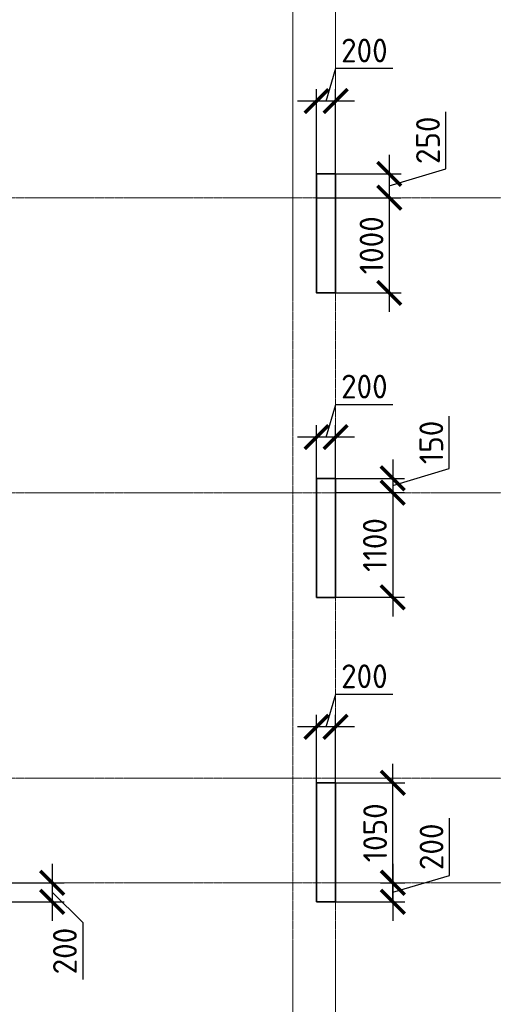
# Model space of a CAD drawing. Header units: millimetres. Extents: x 263826 to 1718326, y -423071 to 70137.
# Tile 36 of 256: x 449869 to 454851, y -304817 to -294469. Entities that reach past the tile are written whole.
import ezdxf

# ---------------------------------------------------------------- set-up
doc = ezdxf.new("R2010")
doc.units = ezdxf.units.MM
doc.linetypes.add('______5', pattern=[1100, 800, -100, 100, -100])
doc.linetypes.add('осевая', pattern=[50.8, 31.75, -6.35, 6.35, -6.35])
doc.layers.add('Колонна_ бетон', color=7, linetype='Continuous', lineweight=50, true_color=0xb4b496)
doc.layers.add('Оси', color=40, linetype='______5', lineweight=18)
doc.layers.add('РАЗМЕРЫ', color=1, linetype='Continuous', lineweight=9)
doc.styles.add('GOST-2.304_Type-B', font='GOST_Common.ttf')
doc.dimstyles.new('СПДС', dxfattribs={"dimscale": 100, "dimtxt": 2.5, "dimasz": 2.5, "dimexe": 1.25, "dimexo": 0, "dimtad": 1, "dimdec": 0, "dimtxsty": 'GOST-2.304_Type-B', "dimblk": 'ARCHTICK', "dimcen": 2.5, "dimdle": 2, "dimadec": 0, "dimazin": 2, "dimtfac": 0.75, "dimtdec": 0, "dimtmove": 1, "dimatfit": 3, "dimfxl": 1, "dimtolj": 1, "dimarcsym": 1})

# ---------------------------------------------------------------- blocks, each defined once
blk = doc.blocks.new('оси2')
at = {"layer": 'Оси', "color": 16, "linetype": 'осевая', "lineweight": 0, "ltscale": 0.5, "transparency": 33554687}
for p, q in [((991945.5, 4955.2), (991945.5, -20287.7)), ((992395.5, 4955.2), (992395.5, -20293.6)), ((979200, 1707.1), (1032582.1, 1707.1)), ((979200, -1392.9), (1032582.1, -1392.9)), ((979200, -4392.9), (1032582.1, -4392.9)), ((979200, -5492.9), (1032582.1, -5492.9))]:
    blk.add_line(p, q, dxfattribs=at)
blk = doc.blocks.new('_ArchTick')
at = {"color": 0, "linetype": 'ByBlock', "const_width": 0.15}
blk.add_lwpolyline([(-0.5, -0.5), (0.5, 0.5)], dxfattribs=at)
blk = doc.blocks.new('*D1102')
at = {"layer": 'DEFPOINTS', "color": 0, "lineweight": 0, "transparency": 16777216}
for p in [(452992, -298856), (452992, -299340), (453192, -299340)]:
    blk.add_point(p, dxfattribs=at)
at = {"layer": 'РАЗМЕРЫ', "color": 0, "lineweight": -2, "transparency": 16777216}
for p, q in [((453092, -298856), (453195, -298512)), ((453195, -298512), (453795, -298512)), ((452992, -299340), (452992, -298731)), ((453192, -299340), (453192, -298731)), ((453392, -298856), (452792, -298856))]:
    blk.add_line(p, q, dxfattribs=at)
at = {"layer": 'РАЗМЕРЫ', "color": 0, "lineweight": -2, "transparency": 16777216, "xscale": 250, "yscale": 250, "zscale": 250, "rotation": 180}
blk.add_blockref('_ArchTick', (452992, -298856), dxfattribs=at)
at = {"layer": 'РАЗМЕРЫ', "color": 0, "lineweight": -2, "transparency": 16777216, "xscale": 250, "yscale": 250, "zscale": 250}
blk.add_blockref('_ArchTick', (453192, -298856), dxfattribs=at)
at = {"layer": 'РАЗМЕРЫ', "color": 0, "lineweight": 0, "transparency": 16777216, "insert": (453495, -298325), "char_height": 250, "attachment_point": 5, "style": 'GOST-2.304_Type-B'}
blk.add_mtext('\\A1;200', dxfattribs=at)
blk = doc.blocks.new('*D1103')
at = {"layer": 'DEFPOINTS', "color": 0, "lineweight": 0, "transparency": 16777216}
for p in [(453119, -299290, -200), (453192, -299440, -560), (453793, -299440)]:
    blk.add_point(p, dxfattribs=at)
at = {"layer": 'РАЗМЕРЫ', "color": 0, "lineweight": -2, "transparency": 16777216}
for p, q in [((454386, -299187), (454386, -298637)), ((453793, -299090), (453793, -299640)), ((453793, -299365), (454386, -299187)), ((453119, -299290), (453918, -299290)), ((453192, -299440), (453918, -299440))]:
    blk.add_line(p, q, dxfattribs=at)
at = {"layer": 'РАЗМЕРЫ', "color": 0, "lineweight": -2, "transparency": 16777216, "xscale": 250, "yscale": 250, "zscale": 250}
for p, rotation in [((453793, -299290), 90), ((453793, -299440), 270)]:
    blk.add_blockref('_ArchTick', p, dxfattribs=dict(at, rotation=rotation))
at = {"layer": 'РАЗМЕРЫ', "color": 0, "lineweight": 0, "transparency": 16777216, "insert": (454199, -298912), "char_height": 250, "attachment_point": 5, "rotation": 90, "style": 'GOST-2.304_Type-B'}
blk.add_mtext('\\A1;150', dxfattribs=at)
blk = doc.blocks.new('*D1104')
at = {"layer": 'DEFPOINTS', "color": 0, "lineweight": 0, "transparency": 16777216}
for p in [(453420, -299440), (453092, -300540, -200), (453793, -300540)]:
    blk.add_point(p, dxfattribs=at)
at = {"layer": 'РАЗМЕРЫ', "color": 0, "lineweight": -2, "transparency": 16777216}
for p, q in [((453793, -299240), (453793, -300740)), ((453420, -299440), (453918, -299440)), ((453092, -300540), (453918, -300540))]:
    blk.add_line(p, q, dxfattribs=at)
at = {"layer": 'РАЗМЕРЫ', "color": 0, "lineweight": -2, "transparency": 16777216, "xscale": 250, "yscale": 250, "zscale": 250}
for p, rotation in [((453793, -299440), 90), ((453793, -300540), 270)]:
    blk.add_blockref('_ArchTick', p, dxfattribs=dict(at, rotation=rotation))
at = {"layer": 'РАЗМЕРЫ', "color": 0, "lineweight": 0, "transparency": 16777216, "insert": (453605, -299990), "char_height": 250, "attachment_point": 5, "rotation": 90, "style": 'GOST-2.304_Type-B'}
blk.add_mtext('\\A1;1100', dxfattribs=at)
blk = doc.blocks.new('*D1112')
at = {"layer": 'DEFPOINTS', "color": 0, "lineweight": 0, "transparency": 16777216}
for p in [(449592, -303540), (449592, -303740), (450211, -303740)]:
    blk.add_point(p, dxfattribs=at)
at = {"layer": 'РАЗМЕРЫ', "color": 0, "lineweight": -2, "transparency": 16777216}
for p, q in [((450211, -303340), (450211, -303940)), ((449592, -303540), (450336, -303540)), ((450211, -303640), (450533, -303958)), ((449592, -303740), (450336, -303740)), ((450533, -303958), (450533, -304558))]:
    blk.add_line(p, q, dxfattribs=at)
at = {"layer": 'РАЗМЕРЫ', "color": 0, "lineweight": -2, "transparency": 16777216, "xscale": 250, "yscale": 250, "zscale": 250}
for p, rotation in [((450211, -303540), 90), ((450211, -303740), 270)]:
    blk.add_blockref('_ArchTick', p, dxfattribs=dict(at, rotation=rotation))
at = {"layer": 'РАЗМЕРЫ', "color": 0, "lineweight": 0, "transparency": 16777216, "insert": (450345, -304258), "char_height": 250, "attachment_point": 5, "rotation": 90, "style": 'GOST-2.304_Type-B'}
blk.add_mtext('\\A1;200', dxfattribs=at)
blk = doc.blocks.new('*D1114')
at = {"layer": 'DEFPOINTS', "color": 0, "lineweight": 0, "transparency": 16777216}
for p in [(453664, -303540, -560), (453192, -303740, -360), (453795, -303740)]:
    blk.add_point(p, dxfattribs=at)
at = {"layer": 'РАЗМЕРЫ', "color": 0, "lineweight": -2, "transparency": 16777216}
for p, q in [((454389, -303462), (454389, -302862)), ((453795, -303340), (453795, -303940)), ((453795, -303640), (454389, -303462)), ((453664, -303540), (453920, -303540)), ((453192, -303740), (453920, -303740))]:
    blk.add_line(p, q, dxfattribs=at)
at = {"layer": 'РАЗМЕРЫ', "color": 0, "lineweight": -2, "transparency": 16777216, "xscale": 250, "yscale": 250, "zscale": 250}
for p, rotation in [((453795, -303540), 90), ((453795, -303740), 270)]:
    blk.add_blockref('_ArchTick', p, dxfattribs=dict(at, rotation=rotation))
at = {"layer": 'РАЗМЕРЫ', "color": 0, "lineweight": 0, "transparency": 16777216, "insert": (454201, -303162), "char_height": 250, "attachment_point": 5, "rotation": 90, "style": 'GOST-2.304_Type-B'}
blk.add_mtext('\\A1;200', dxfattribs=at)
blk = doc.blocks.new('*D1115')
at = {"layer": 'DEFPOINTS', "color": 0, "lineweight": 0, "transparency": 16777216}
for p in [(453138, -302490, -200), (453795, -302490), (453664, -303540, -560)]:
    blk.add_point(p, dxfattribs=at)
at = {"layer": 'РАЗМЕРЫ', "color": 0, "lineweight": -2, "transparency": 16777216}
for p, q in [((453795, -303740), (453795, -302290)), ((453138, -302490), (453920, -302490)), ((453664, -303540), (453920, -303540))]:
    blk.add_line(p, q, dxfattribs=at)
at = {"layer": 'РАЗМЕРЫ', "color": 0, "lineweight": -2, "transparency": 16777216, "xscale": 250, "yscale": 250, "zscale": 250}
for p, rotation in [((453795, -302490), 90), ((453795, -303540), 270)]:
    blk.add_blockref('_ArchTick', p, dxfattribs=dict(at, rotation=rotation))
at = {"layer": 'РАЗМЕРЫ', "color": 0, "lineweight": 0, "transparency": 16777216, "insert": (453608, -303015), "char_height": 250, "attachment_point": 5, "rotation": 90, "style": 'GOST-2.304_Type-B'}
blk.add_mtext('\\A1;1050', dxfattribs=at)
blk = doc.blocks.new('*D1116')
at = {"layer": 'DEFPOINTS', "color": 0, "lineweight": 0, "transparency": 16777216}
for p in [(452992, -301901), (452992, -302540, -360), (453192, -302540, -360)]:
    blk.add_point(p, dxfattribs=at)
at = {"layer": 'РАЗМЕРЫ', "color": 0, "lineweight": -2, "transparency": 16777216}
for p, q in [((453092, -301901), (453195, -301557)), ((453195, -301557), (453795, -301557)), ((452992, -302540), (452992, -301776)), ((453192, -302540), (453192, -301776)), ((453392, -301901), (452792, -301901))]:
    blk.add_line(p, q, dxfattribs=at)
at = {"layer": 'РАЗМЕРЫ', "color": 0, "lineweight": -2, "transparency": 16777216, "xscale": 250, "yscale": 250, "zscale": 250, "rotation": 180}
blk.add_blockref('_ArchTick', (452992, -301901), dxfattribs=at)
at = {"layer": 'РАЗМЕРЫ', "color": 0, "lineweight": -2, "transparency": 16777216, "xscale": 250, "yscale": 250, "zscale": 250}
blk.add_blockref('_ArchTick', (453192, -301901), dxfattribs=at)
at = {"layer": 'РАЗМЕРЫ', "color": 0, "lineweight": 0, "transparency": 16777216, "insert": (453495, -301370), "char_height": 250, "attachment_point": 5, "style": 'GOST-2.304_Type-B'}
blk.add_mtext('\\A1;200', dxfattribs=at)
blk = doc.blocks.new('*D1294')
at = {"layer": 'DEFPOINTS', "color": 0, "transparency": 16777216}
for p in [(452992, -295324), (452992, -296090, -560), (453192, -296090, -560)]:
    blk.add_point(p, dxfattribs=at)
at = {"layer": 'РАЗМЕРЫ', "color": 0, "lineweight": -2, "transparency": 16777216}
for p, q in [((453092, -295324), (453195, -294980)), ((453195, -294980), (453795, -294980)), ((452992, -296090), (452992, -295199)), ((453192, -296090), (453192, -295199)), ((453392, -295324), (452792, -295324))]:
    blk.add_line(p, q, dxfattribs=at)
at = {"layer": 'РАЗМЕРЫ', "color": 0, "lineweight": -2, "transparency": 16777216, "xscale": 250, "yscale": 250, "zscale": 250, "rotation": 180}
blk.add_blockref('_ArchTick', (452992, -295324), dxfattribs=at)
at = {"layer": 'РАЗМЕРЫ', "color": 0, "lineweight": -2, "transparency": 16777216, "xscale": 250, "yscale": 250, "zscale": 250}
blk.add_blockref('_ArchTick', (453192, -295324), dxfattribs=at)
at = {"layer": 'РАЗМЕРЫ', "color": 0, "lineweight": 0, "transparency": 16777216, "insert": (453495, -294793), "char_height": 250, "attachment_point": 5, "style": 'GOST-2.304_Type-B'}
blk.add_mtext('\\A1;200', dxfattribs=at)
blk = doc.blocks.new('*D1295')
at = {"layer": 'DEFPOINTS', "color": 0, "transparency": 16777216}
for p in [(453192, -296090, -560), (452992, -296340, -560), (453757, -296340)]:
    blk.add_point(p, dxfattribs=at)
at = {"layer": 'РАЗМЕРЫ', "color": 0, "lineweight": -2, "transparency": 16777216}
for p, q in [((454351, -296037), (454351, -295437)), ((453757, -295890), (453757, -296540)), ((453757, -296215), (454351, -296037)), ((453192, -296090), (453882, -296090)), ((452992, -296340), (453882, -296340))]:
    blk.add_line(p, q, dxfattribs=at)
at = {"layer": 'РАЗМЕРЫ', "color": 0, "lineweight": -2, "transparency": 16777216, "xscale": 250, "yscale": 250, "zscale": 250}
for p, rotation in [((453757, -296090), 90), ((453757, -296340), 270)]:
    blk.add_blockref('_ArchTick', p, dxfattribs=dict(at, rotation=rotation))
at = {"layer": 'РАЗМЕРЫ', "color": 0, "lineweight": 0, "transparency": 16777216, "insert": (454164, -295737), "char_height": 250, "attachment_point": 5, "rotation": 90, "style": 'GOST-2.304_Type-B'}
blk.add_mtext('\\A1;250', dxfattribs=at)
blk = doc.blocks.new('*D1296')
at = {"layer": 'DEFPOINTS', "color": 0, "transparency": 16777216}
for p in [(453300, -296340), (453192, -297340, -560), (453757, -297340)]:
    blk.add_point(p, dxfattribs=at)
at = {"layer": 'РАЗМЕРЫ', "color": 0, "lineweight": -2, "transparency": 16777216}
for p, q in [((453757, -296140), (453757, -297540)), ((453300, -296340), (453882, -296340)), ((453192, -297340), (453882, -297340))]:
    blk.add_line(p, q, dxfattribs=at)
at = {"layer": 'РАЗМЕРЫ', "color": 0, "lineweight": -2, "transparency": 16777216, "xscale": 250, "yscale": 250, "zscale": 250}
for p, rotation in [((453757, -296340), 90), ((453757, -297340), 270)]:
    blk.add_blockref('_ArchTick', p, dxfattribs=dict(at, rotation=rotation))
at = {"layer": 'РАЗМЕРЫ', "color": 0, "lineweight": 0, "transparency": 16777216, "insert": (453570, -296840), "char_height": 250, "attachment_point": 5, "rotation": 90, "style": 'GOST-2.304_Type-B'}
blk.add_mtext('\\A1;1000', dxfattribs=at)

msp = doc.modelspace()

# ---------------------------------------------------------------- linework, layer by layer
at = {"layer": 'Колонна_ бетон', "color": 180, "linetype": 'Continuous', "lineweight": 35, "transparency": 33554687}
for p, q in [((453191.88027, -299290.31218, -200), (452991.88027, -299290.31218, -200)), ((452991.88027, -299290.31218, -200), (452991.88027, -300540.31215, -200)), ((453191.88027, -300540.31215, -200), (453191.88027, -299290.31218, -200)), ((452991.88027, -300540.31215, -200), (453191.88027, -300540.31215, -200)), ((453191.88027, -302490.31225, -200), (452991.88027, -302490.31225, -200)), ((452991.88027, -303740.31222, -200), (452991.88027, -302490.31225, -200)), ((453191.88027, -303740.31222, -200), (453191.88027, -302490.31225, -200)), ((452991.88027, -303740.31222, -200), (453191.88027, -303740.31222, -200))]:
    msp.add_line(p, q, dxfattribs=at)
at = {"layer": 'Колонна_ бетон', "color": 180, "linetype": 'Continuous', "lineweight": 35, "transparency": 33554687, "elevation": -559.99999}
msp.add_lwpolyline([(452992.02077, -296090.31256), (453192.02077, -296090.31256), (453192.02077, -297340.31222), (452992.02077, -297340.31222)], close=True, dxfattribs=at)

# ---------------------------------------------------------------- block references
at = {"layer": 'РАЗМЕРЫ'}
msp.add_blockref('оси2', (-539203.53067, -298047.43065, -559.99999), dxfattribs=at)

# ---------------------------------------------------------------- dimensions: what is measured, and where the dimension line sits
at = {"layer": 'РАЗМЕРЫ', "color": 146, "lineweight": 0}
dim = msp.add_linear_dim(base=(452992.02077, -295323.97767), p1=(453191.98582, -296090.31256, -559.99999), p2=(452992.02077, -296090.31256, -559.99999), dimstyle='СПДС', dxfattribs=at)
dim.commit()
dim.dimension.update_dxf_attribs({"geometry": '*D1294', "text_midpoint": (453257.6283, -294792.72767)})
for base, p1, p2, picture, middle in [((453757.36808, -296340.31222), (453192.02077, -296090.31256, -559.99999), (452992.02077, -296340.31222, -559.99999), '*D1295', (454163.61808, -295974.68739)), ((453757.36808, -297340.31222), (453299.58093, -296340.31222), (453192.02077, -297340.31222, -559.99999), '*D1296', (453569.86808, -296840.31222))]:
    dim = msp.add_linear_dim(base=base, p1=p1, p2=p2, angle=90, dimstyle='СПДС', dxfattribs=at)
    dim.commit()
    dim.dimension.update_dxf_attribs({"geometry": picture, "text_midpoint": middle})
at = {"layer": 'РАЗМЕРЫ', "color": 146, "lineweight": 0, "true_color": 0x006272}
for base, p1, p2, picture, middle in [((452992.02431, -298855.99093), (453192.02431, -299340.31325), (452992.02431, -299340.31325), '*D1102', (453257.64931, -298324.74093)), ((452992.02431, -301900.99093), (453191.88264, -302540.31325, -360), (452992.02431, -302540.31325, -360), '*D1116', (453257.57847, -301369.74093))]:
    dim = msp.add_linear_dim(base=base, p1=p1, p2=p2, dimstyle='СПДС', override={"dimtofl": 0}, dxfattribs=at)
    dim.commit()
    dim.dimension.update_dxf_attribs({"geometry": picture, "text_midpoint": middle})
for base, p1, p2, picture, middle in [((453792.60072, -299440.31222), (453119.14404, -299290.31218, -200), (453191.98582, -299440.31222, -559.99999), '*D1103', (454198.85072, -299124.6872)), ((453792.60072, -300540.31215), (453420.10072, -299440.31222), (453092.02431, -300540.31215, -200), '*D1104', (453605.10072, -299990.31218)), ((453795.10072, -302490.31225), (453663.74852, -303540.31222, -559.99999), (453137.57828, -302490.31225, -200), '*D1115', (453607.60072, -303015.31223)), ((453795.10072, -303740.31222), (453663.74852, -303540.31222, -559.99999), (453191.88027, -303740.31222, -360), '*D1114', (454201.35072, -303399.68722))]:
    dim = msp.add_linear_dim(base=base, p1=p1, p2=p2, angle=90, dimstyle='СПДС', override={"dimtofl": 0}, dxfattribs=at)
    dim.commit()
    dim.dimension.update_dxf_attribs({"geometry": picture, "text_midpoint": middle})
dim = msp.add_linear_dim(base=(450211.10072, -303740.30649), p1=(449592.03651, -303540.31222), p2=(449592.03651, -303740.30649), angle=90, dimstyle='СПДС', override={"dimtofl": 0}, dxfattribs=at)
dim.commit()
dim.dimension.update_dxf_attribs({"geometry": '*D1112', "text_midpoint": (450532.55681, -304020.03192), "dimtype": 160})

doc.saveas('drawing.dxf')
